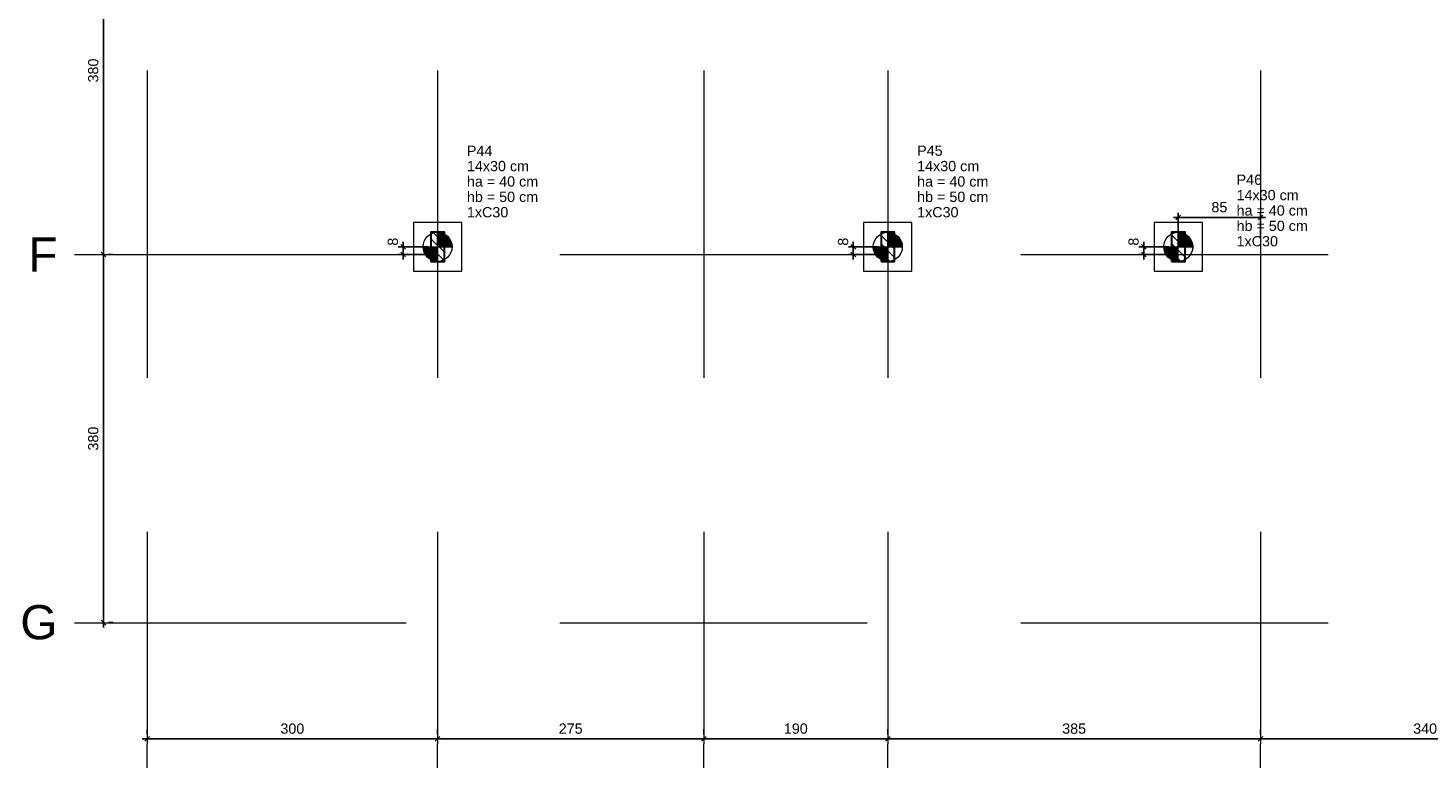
# Model space of a CAD drawing. Header units: millimetres. Extents: x 10906 to 25863, y 1966 to 4861.
# Tile 3 of 163: x 10906 to 10935, y 2920 to 2935. Entities that reach past the tile are written whole.
import ezdxf

# ---------------------------------------------------------------- set-up
doc = ezdxf.new("R2010")
doc.units = ezdxf.units.MM
doc.linetypes.add('DASHED2', pattern=[9.525, 6.35, -3.175])
for name, color, linetype, lineweight in [('LC-Cotas', 4, 'Continuous', 5), ('LC-Eixos', 5, 'DASHED2', 5), ('LC-Estacas dos blocos', 252, 'Continuous', 5), ('LC-Hachuras dos pilares', 8, 'Continuous', 5), ('LC-Seção das fundações', 7, 'Continuous', 5), ('LC-Seção dos pilares', 4, 'Continuous', 30), ('LC-Textos', 7, 'Continuous', 20)]:
    doc.layers.add(name, color=color, linetype=linetype, lineweight=lineweight)
doc.styles.add('Arial', font='arial.ttf')
doc.styles.get("Standard").update_dxf_attribs({"font": 'arial.ttf'})
doc.dimstyles.new('UM_50.000000', dxfattribs={"dimtxt": 0.18, "dimasz": 0.2, "dimexe": 0.2, "dimexo": 0.5, "dimgap": 0, "dimtad": 1, "dimtih": 1, "dimtoh": 1, "dimlfac": 50, "dimzin": 0, "dimdsep": 46, "dimtxsty": 'Standard', "dimcen": 0.09, "dimdle": 0.2, "dimclrd": 256, "dimclre": 256, "dimclrt": 7, "dimazin": 0, "dimtfac": 1, "dimtofl": 0, "dimtmove": 0, "dimatfit": 3, "dimfxl": 1, "dimtolj": 1, "dimtzin": 0, "dimarcsym": 0})
pattern_1 = [(135, (10908.55917, 2930.6675), (-0.08838835, -0.08838835), [])]

# ---------------------------------------------------------------- blocks, each defined once
blk = doc.blocks.new('_Oblique')
at = {"color": 0, "linetype": 'ByBlock', "lineweight": -2}
blk.add_line((-0.5, -0.5), (0.5, 0.5), dxfattribs=at)
blk = doc.blocks.new('*D1350')
at = {"layer": 'Defpoints', "color": 0, "transparency": 16777216}
for p in [(10914.559, 2930.828), (10913.847, 2930.668), (10914.559, 2930.668)]:
    blk.add_point(p, dxfattribs=at)
at = {"layer": 'LC-Cotas', "lineweight": -2, "transparency": 16777216}
for p, q in [((10914.359, 2930.828), (10913.747, 2930.828)), ((10913.847, 2930.928), (10913.847, 2930.568)), ((10914.359, 2930.668), (10913.747, 2930.668))]:
    blk.add_line(p, q, dxfattribs=at)
at = {"layer": 'LC-Cotas', "lineweight": -2, "transparency": 16777216, "xscale": 0.1, "yscale": 0.1, "zscale": 0.1}
for p, rotation in [((10913.847, 2930.828), 90), ((10913.847, 2930.668), 270)]:
    blk.add_blockref('_Oblique', p, dxfattribs=dict(at, rotation=rotation))
at = {"layer": 'LC-Cotas', "color": 7, "transparency": 16777216, "insert": (10913.636, 2930.933), "char_height": 0.2118, "attachment_point": 5, "rotation": 90, "style": 'Arial'}
blk.add_mtext('\\A1;8', dxfattribs=at)
blk = doc.blocks.new('*D1351')
at = {"layer": 'Defpoints', "color": 0, "transparency": 16777216}
for p in [(10923.859, 2930.828), (10923.147, 2930.668), (10923.859, 2930.668)]:
    blk.add_point(p, dxfattribs=at)
at = {"layer": 'LC-Cotas', "lineweight": -2, "transparency": 16777216}
for p, q in [((10923.659, 2930.828), (10923.047, 2930.828)), ((10923.147, 2930.928), (10923.147, 2930.568)), ((10923.659, 2930.668), (10923.047, 2930.668))]:
    blk.add_line(p, q, dxfattribs=at)
at = {"layer": 'LC-Cotas', "lineweight": -2, "transparency": 16777216, "xscale": 0.1, "yscale": 0.1, "zscale": 0.1}
for p, rotation in [((10923.147, 2930.828), 90), ((10923.147, 2930.668), 270)]:
    blk.add_blockref('_Oblique', p, dxfattribs=dict(at, rotation=rotation))
at = {"layer": 'LC-Cotas', "color": 7, "transparency": 16777216, "insert": (10922.936, 2930.933), "char_height": 0.2118, "attachment_point": 5, "rotation": 90, "style": 'Arial'}
blk.add_mtext('\\A1;8', dxfattribs=at)
blk = doc.blocks.new('*D1352')
at = {"layer": 'Defpoints', "color": 0, "transparency": 16777216}
for p in [(10929.859, 2930.828), (10929.147, 2930.668), (10929.859, 2930.668)]:
    blk.add_point(p, dxfattribs=at)
at = {"layer": 'LC-Cotas', "lineweight": -2, "transparency": 16777216}
for p, q in [((10929.659, 2930.828), (10929.047, 2930.828)), ((10929.147, 2930.928), (10929.147, 2930.568)), ((10929.659, 2930.668), (10929.047, 2930.668))]:
    blk.add_line(p, q, dxfattribs=at)
at = {"layer": 'LC-Cotas', "lineweight": -2, "transparency": 16777216, "xscale": 0.1, "yscale": 0.1, "zscale": 0.1}
for p, rotation in [((10929.147, 2930.828), 90), ((10929.147, 2930.668), 270)]:
    blk.add_blockref('_Oblique', p, dxfattribs=dict(at, rotation=rotation))
at = {"layer": 'LC-Cotas', "color": 7, "transparency": 16777216, "insert": (10928.936, 2930.933), "char_height": 0.2118, "attachment_point": 5, "rotation": 90, "style": 'Arial'}
blk.add_mtext('\\A1;8', dxfattribs=at)
blk = doc.blocks.new('*D1398')
at = {"layer": 'Defpoints', "color": 0, "transparency": 16777216}
for p in [(10931.559, 2931.433), (10929.859, 2930.828), (10931.559, 2930.828)]:
    blk.add_point(p, dxfattribs=at)
at = {"layer": 'LC-Cotas', "lineweight": -2, "transparency": 16777216}
for p, q in [((10929.759, 2931.433), (10931.659, 2931.433)), ((10929.859, 2931.028), (10929.859, 2931.533)), ((10931.559, 2931.028), (10931.559, 2931.533))]:
    blk.add_line(p, q, dxfattribs=at)
at = {"layer": 'LC-Cotas', "lineweight": -2, "transparency": 16777216, "xscale": 0.1, "yscale": 0.1, "zscale": 0.1, "rotation": 180}
blk.add_blockref('_Oblique', (10929.859, 2931.433), dxfattribs=at)
at = {"layer": 'LC-Cotas', "lineweight": -2, "transparency": 16777216, "xscale": 0.1, "yscale": 0.1, "zscale": 0.1}
blk.add_blockref('_Oblique', (10931.559, 2931.433), dxfattribs=at)
at = {"layer": 'LC-Cotas', "color": 7, "transparency": 16777216, "insert": (10930.709, 2931.645), "char_height": 0.2118, "attachment_point": 5, "rotation": 0.0057, "style": 'Arial'}
blk.add_mtext('\\A1;85', dxfattribs=at)
blk = doc.blocks.new('*D1314')
at = {"layer": 'Defpoints', "color": 0, "transparency": 16777216}
for p in [(10907.659, 2930.668), (10907.659, 2930.668), (10907.659, 2923.068)]:
    blk.add_point(p, dxfattribs=at)
at = {"layer": 'LC-Cotas', "lineweight": -2, "transparency": 16777216}
for p, q in [((10907.659, 2922.968), (10907.659, 2930.768)), ((10907.859, 2930.668), (10907.759, 2930.668)), ((10907.859, 2923.068), (10907.759, 2923.068))]:
    blk.add_line(p, q, dxfattribs=at)
at = {"layer": 'LC-Cotas', "lineweight": -2, "transparency": 16777216, "xscale": 0.1, "yscale": 0.1, "zscale": 0.1}
for p, rotation in [((10907.659, 2930.668), 90), ((10907.659, 2923.068), 270)]:
    blk.add_blockref('_Oblique', p, dxfattribs=dict(at, rotation=rotation))
at = {"layer": 'LC-Cotas', "color": 7, "transparency": 16777216, "insert": (10907.447, 2926.868), "char_height": 0.2118, "attachment_point": 5, "rotation": 90, "style": 'Arial'}
blk.add_mtext('\\A1;380', dxfattribs=at)
blk = doc.blocks.new('*D1315')
at = {"layer": 'Defpoints', "color": 0, "transparency": 16777216}
for p in [(10907.659, 2938.268), (10907.659, 2938.268), (10907.659, 2930.668)]:
    blk.add_point(p, dxfattribs=at)
at = {"layer": 'LC-Cotas', "lineweight": -2, "transparency": 16777216}
for p, q in [((10907.659, 2930.568), (10907.659, 2938.368)), ((10907.859, 2938.268), (10907.759, 2938.268)), ((10907.859, 2930.668), (10907.759, 2930.668))]:
    blk.add_line(p, q, dxfattribs=at)
at = {"layer": 'LC-Cotas', "lineweight": -2, "transparency": 16777216, "xscale": 0.1, "yscale": 0.1, "zscale": 0.1}
for p, rotation in [((10907.659, 2938.268), 90), ((10907.659, 2930.668), 270)]:
    blk.add_blockref('_Oblique', p, dxfattribs=dict(at, rotation=rotation))
at = {"layer": 'LC-Cotas', "color": 7, "transparency": 16777216, "insert": (10907.447, 2934.468), "char_height": 0.2118, "attachment_point": 5, "rotation": 90, "style": 'Arial'}
blk.add_mtext('\\A1;380', dxfattribs=at)
blk = doc.blocks.new('*D1320')
at = {"layer": 'Defpoints', "color": 0, "transparency": 16777216}
for p in [(10908.559, 2920.668), (10914.559, 2920.668), (10914.559, 2920.668)]:
    blk.add_point(p, dxfattribs=at)
at = {"layer": 'LC-Cotas', "lineweight": -2, "transparency": 16777216}
for p, q in [((10908.459, 2920.668), (10914.659, 2920.668)), ((10908.559, 2920.868), (10908.559, 2920.768)), ((10914.559, 2920.868), (10914.559, 2920.768))]:
    blk.add_line(p, q, dxfattribs=at)
at = {"layer": 'LC-Cotas', "lineweight": -2, "transparency": 16777216, "xscale": 0.1, "yscale": 0.1, "zscale": 0.1, "rotation": 180}
blk.add_blockref('_Oblique', (10908.559, 2920.668), dxfattribs=at)
at = {"layer": 'LC-Cotas', "lineweight": -2, "transparency": 16777216, "xscale": 0.1, "yscale": 0.1, "zscale": 0.1}
blk.add_blockref('_Oblique', (10914.559, 2920.668), dxfattribs=at)
at = {"layer": 'LC-Cotas', "color": 7, "transparency": 16777216, "insert": (10911.559, 2920.879), "char_height": 0.2118, "attachment_point": 5, "rotation": 0.0057, "style": 'Arial'}
blk.add_mtext('\\A1;300', dxfattribs=at)
blk = doc.blocks.new('*D1321')
at = {"layer": 'Defpoints', "color": 0, "transparency": 16777216}
for p in [(10914.559, 2920.668), (10920.059, 2920.668), (10920.059, 2920.668)]:
    blk.add_point(p, dxfattribs=at)
at = {"layer": 'LC-Cotas', "lineweight": -2, "transparency": 16777216}
for p, q in [((10914.459, 2920.668), (10920.159, 2920.668)), ((10914.559, 2920.868), (10914.559, 2920.768)), ((10920.059, 2920.868), (10920.059, 2920.768))]:
    blk.add_line(p, q, dxfattribs=at)
at = {"layer": 'LC-Cotas', "lineweight": -2, "transparency": 16777216, "xscale": 0.1, "yscale": 0.1, "zscale": 0.1, "rotation": 180}
blk.add_blockref('_Oblique', (10914.559, 2920.668), dxfattribs=at)
at = {"layer": 'LC-Cotas', "lineweight": -2, "transparency": 16777216, "xscale": 0.1, "yscale": 0.1, "zscale": 0.1}
blk.add_blockref('_Oblique', (10920.059, 2920.668), dxfattribs=at)
at = {"layer": 'LC-Cotas', "color": 7, "transparency": 16777216, "insert": (10917.309, 2920.879), "char_height": 0.2118, "attachment_point": 5, "rotation": 0.0057, "style": 'Arial'}
blk.add_mtext('\\A1;275', dxfattribs=at)
blk = doc.blocks.new('*D1322')
at = {"layer": 'Defpoints', "color": 0, "transparency": 16777216}
for p in [(10920.059, 2920.668), (10923.859, 2920.668), (10923.859, 2920.668)]:
    blk.add_point(p, dxfattribs=at)
at = {"layer": 'LC-Cotas', "lineweight": -2, "transparency": 16777216}
for p, q in [((10919.959, 2920.668), (10923.959, 2920.668)), ((10920.059, 2920.868), (10920.059, 2920.768)), ((10923.859, 2920.868), (10923.859, 2920.768))]:
    blk.add_line(p, q, dxfattribs=at)
at = {"layer": 'LC-Cotas', "lineweight": -2, "transparency": 16777216, "xscale": 0.1, "yscale": 0.1, "zscale": 0.1, "rotation": 180}
blk.add_blockref('_Oblique', (10920.059, 2920.668), dxfattribs=at)
at = {"layer": 'LC-Cotas', "lineweight": -2, "transparency": 16777216, "xscale": 0.1, "yscale": 0.1, "zscale": 0.1}
blk.add_blockref('_Oblique', (10923.859, 2920.668), dxfattribs=at)
at = {"layer": 'LC-Cotas', "color": 7, "transparency": 16777216, "insert": (10921.959, 2920.879), "char_height": 0.2118, "attachment_point": 5, "rotation": 0.0057, "style": 'Arial'}
blk.add_mtext('\\A1;190', dxfattribs=at)
blk = doc.blocks.new('*D1323')
at = {"layer": 'Defpoints', "color": 0, "transparency": 16777216}
for p in [(10923.859, 2920.668), (10931.559, 2920.668), (10931.559, 2920.668)]:
    blk.add_point(p, dxfattribs=at)
at = {"layer": 'LC-Cotas', "lineweight": -2, "transparency": 16777216}
for p, q in [((10923.759, 2920.668), (10931.659, 2920.668)), ((10923.859, 2920.868), (10923.859, 2920.768)), ((10931.559, 2920.868), (10931.559, 2920.768))]:
    blk.add_line(p, q, dxfattribs=at)
at = {"layer": 'LC-Cotas', "lineweight": -2, "transparency": 16777216, "xscale": 0.1, "yscale": 0.1, "zscale": 0.1, "rotation": 180}
blk.add_blockref('_Oblique', (10923.859, 2920.668), dxfattribs=at)
at = {"layer": 'LC-Cotas', "lineweight": -2, "transparency": 16777216, "xscale": 0.1, "yscale": 0.1, "zscale": 0.1}
blk.add_blockref('_Oblique', (10931.559, 2920.668), dxfattribs=at)
at = {"layer": 'LC-Cotas', "color": 7, "transparency": 16777216, "insert": (10927.709, 2920.879), "char_height": 0.2118, "attachment_point": 5, "rotation": 0.0057, "style": 'Arial'}
blk.add_mtext('\\A1;385', dxfattribs=at)
blk = doc.blocks.new('*D1324')
at = {"layer": 'Defpoints', "color": 0, "transparency": 16777216}
for p in [(10931.559, 2920.668), (10938.359, 2920.668), (10938.359, 2920.668)]:
    blk.add_point(p, dxfattribs=at)
at = {"layer": 'LC-Cotas', "lineweight": -2, "transparency": 16777216}
for p, q in [((10931.459, 2920.668), (10938.459, 2920.668)), ((10931.559, 2920.868), (10931.559, 2920.768)), ((10938.359, 2920.868), (10938.359, 2920.768))]:
    blk.add_line(p, q, dxfattribs=at)
at = {"layer": 'LC-Cotas', "lineweight": -2, "transparency": 16777216, "xscale": 0.1, "yscale": 0.1, "zscale": 0.1, "rotation": 180}
blk.add_blockref('_Oblique', (10931.559, 2920.668), dxfattribs=at)
at = {"layer": 'LC-Cotas', "lineweight": -2, "transparency": 16777216, "xscale": 0.1, "yscale": 0.1, "zscale": 0.1}
blk.add_blockref('_Oblique', (10938.359, 2920.668), dxfattribs=at)
at = {"layer": 'LC-Cotas', "color": 7, "transparency": 16777216, "insert": (10934.959, 2920.879), "char_height": 0.2118, "attachment_point": 5, "rotation": 0.0057, "style": 'Arial'}
blk.add_mtext('\\A1;340', dxfattribs=at)

msp = doc.modelspace()

# ---------------------------------------------------------------- hatches: boundary and pattern name
at = {"layer": 'LC-Estacas dos blocos', "linetype": 'Continuous'}
for points in [[(10914.84895, 2930.90515), (10914.81898, 2930.97751), (10914.7713, 2931.03964), (10914.70917, 2931.08731), (10914.63681, 2931.11728), (10914.55917, 2931.12751), (10914.55917, 2930.82751), (10914.85917, 2930.82751), (10914.84895, 2930.90515)], [(10924.14895, 2930.90515), (10924.11898, 2930.97751), (10924.0713, 2931.03964), (10924.00917, 2931.08731), (10923.93681, 2931.11728), (10923.85917, 2931.12751), (10923.85917, 2930.82751), (10924.15917, 2930.82751), (10924.14895, 2930.90515)], [(10930.14895, 2930.90515), (10930.11898, 2930.97751), (10930.0713, 2931.03964), (10930.00917, 2931.08731), (10929.93681, 2931.11728), (10929.85917, 2931.12751), (10929.85917, 2930.82751), (10930.15917, 2930.82751), (10930.14895, 2930.90515)], [(10914.48152, 2930.53773), (10914.55917, 2930.52751), (10914.55917, 2930.82751), (10914.25917, 2930.82751), (10914.26939, 2930.74986), (10914.29936, 2930.67751), (10914.34704, 2930.61537), (10914.40917, 2930.5677), (10914.48152, 2930.53773)], [(10923.78152, 2930.53773), (10923.85917, 2930.52751), (10923.85917, 2930.82751), (10923.55917, 2930.82751), (10923.56939, 2930.74986), (10923.59936, 2930.67751), (10923.64704, 2930.61537), (10923.70917, 2930.5677), (10923.78152, 2930.53773)], [(10929.78152, 2930.53773), (10929.85917, 2930.52751), (10929.85917, 2930.82751), (10929.55917, 2930.82751), (10929.56939, 2930.74986), (10929.59936, 2930.67751), (10929.64704, 2930.61537), (10929.70917, 2930.5677), (10929.78152, 2930.53773)]]:
    msp.add_hatch(color=256, dxfattribs=at).paths.add_polyline_path(points)
at = {"layer": 'LC-Hachuras dos pilares', "linetype": 'Continuous'}
h = msp.add_hatch(dxfattribs=at)
h.set_pattern_fill('ANSI31', color=256, angle=90, style=0)
h.set_pattern_definition(pattern_1)
h.paths.add_polyline_path([(10914.41917, 2930.52751), (10914.69917, 2930.52751), (10914.69917, 2931.12751), (10914.41917, 2931.12751), (10914.41917, 2930.52751)])
h = msp.add_hatch(dxfattribs=at)
h.set_pattern_fill('ANSI31', color=256, angle=90, style=0)
h.set_pattern_definition(pattern_1)
h.paths.add_polyline_path([(10923.71917, 2930.52751), (10923.99917, 2930.52751), (10923.99917, 2931.12751), (10923.71917, 2931.12751), (10923.71917, 2930.52751)])
h = msp.add_hatch(dxfattribs=at)
h.set_pattern_fill('ANSI31', color=256, angle=90, style=0)
h.set_pattern_definition(pattern_1)
h.paths.add_polyline_path([(10929.71917, 2930.52751), (10929.99917, 2930.52751), (10929.99917, 2931.12751), (10929.71917, 2931.12751), (10929.71917, 2930.52751)])

# ---------------------------------------------------------------- linework, layer by layer
at = {"layer": 'LC-Eixos'}
for p, q in [((10908.55917, 2982.09601), (10908.55917, 2920.56751)), ((10914.55917, 2982.09601), (10914.55917, 2920.56751)), ((10920.05917, 2982.09601), (10920.05917, 2920.56751)), ((10923.85917, 2982.09601), (10923.85917, 2920.56751)), ((10931.55917, 2982.09601), (10931.55917, 2920.56751)), ((10907.05917, 2930.66751), (10907.55917, 2930.66751)), ((10907.55917, 2930.66751), (10993.94087, 2930.66751)), ((10907.05917, 2923.06751), (10907.55917, 2923.06751)), ((10907.55917, 2923.06751), (10993.94087, 2923.06751)), ((10908.55917, 2920.06751), (10908.55917, 2920.56751)), ((10914.55917, 2920.06751), (10914.55917, 2920.56751)), ((10920.05917, 2920.06751), (10920.05917, 2920.56751)), ((10923.85917, 2920.06751), (10923.85917, 2920.56751)), ((10931.55917, 2920.06751), (10931.55917, 2920.56751))]:
    msp.add_line(p, q, dxfattribs=at)
at = {"layer": 'LC-Estacas dos blocos'}
for p, q in [((10914.55917, 2930.52751), (10914.55917, 2931.12751)), ((10923.85917, 2930.52751), (10923.85917, 2931.12751)), ((10929.85917, 2930.52751), (10929.85917, 2931.12751)), ((10914.25917, 2930.82751), (10914.85917, 2930.82751)), ((10923.55917, 2930.82751), (10924.15917, 2930.82751)), ((10929.55917, 2930.82751), (10930.15917, 2930.82751))]:
    msp.add_line(p, q, dxfattribs=at)
for centre in [(10914.55917, 2930.82751), (10923.85917, 2930.82751), (10929.85917, 2930.82751)]:
    msp.add_circle(centre, 0.3, dxfattribs=at)
at = {"layer": 'LC-Seção das fundações'}
for points in [[(10914.05917, 2931.32751), (10914.05917, 2930.32751), (10915.05917, 2930.32751), (10915.05917, 2931.32751), (10914.05917, 2931.32751)], [(10923.35917, 2931.32751), (10923.35917, 2930.32751), (10924.35917, 2930.32751), (10924.35917, 2931.32751), (10923.35917, 2931.32751)], [(10929.35917, 2931.32751), (10929.35917, 2930.32751), (10930.35917, 2930.32751), (10930.35917, 2931.32751), (10929.35917, 2931.32751)]]:
    msp.add_lwpolyline(points, close=True, dxfattribs=at)
at = {"layer": 'LC-Seção dos pilares'}
for points in [[(10914.41917, 2930.52751), (10914.69917, 2930.52751), (10914.69917, 2931.12751), (10914.41917, 2931.12751), (10914.41917, 2930.52751)], [(10923.71917, 2930.52751), (10923.99917, 2930.52751), (10923.99917, 2931.12751), (10923.71917, 2931.12751), (10923.71917, 2930.52751)], [(10929.71917, 2930.52751), (10929.99917, 2930.52751), (10929.99917, 2931.12751), (10929.71917, 2931.12751), (10929.71917, 2930.52751)]]:
    msp.add_lwpolyline(points, close=True, dxfattribs=at)

# ---------------------------------------------------------------- texts
at = {"layer": 'LC-Textos', "linetype": 'Continuous', "line_spacing_factor": 0.798, "style": 'Arial'}
for s, insert, char_height, width, attachment_point in [('P44', (10915.16507, 2932.70421), 0.2118, 1.0538074, 7), ('P45', (10924.46507, 2932.70421), 0.2118, 1.0538074, 7), ('14x30 cm', (10915.16507, 2932.38651), 0.2118, 2.5637836, 7), ('14x30 cm', (10924.46507, 2932.38651), 0.2118, 2.5637836, 7), ('ha = 40 cm', (10915.16507, 2932.06881), 0.2118, 2.9477737, 7), ('ha = 40 cm', (10924.46507, 2932.06881), 0.2118, 2.9477737, 7), ('P46', (10931.06413, 2932.10514), 0.2118, 1.0538074, 7), ('hb = 50 cm', (10915.16507, 2931.75111), 0.2118, 2.9477737, 7), ('hb = 50 cm', (10924.46507, 2931.75111), 0.2118, 2.9477737, 7), ('14x30 cm', (10931.06413, 2931.78744), 0.2118, 2.5637836, 7), ('1xC30', (10915.16507, 2931.43341), 0.2118, 1.7063019, 7), ('1xC30', (10924.46507, 2931.43341), 0.2118, 1.7063019, 7), ('ha = 40 cm', (10931.06413, 2931.46974), 0.2118, 2.9477737, 7), ('hb = 50 cm', (10931.06413, 2931.15204), 0.2118, 2.9477737, 7), ('F', (10906.70617, 2930.31451), 0.706, 1.2079914, 9), ('1xC30', (10931.06413, 2930.83434), 0.2118, 1.7063019, 7), ('G', (10906.70617, 2922.71451), 0.706, 1.5382337, 9)]:
    msp.add_mtext(s, dxfattribs=dict(at, insert=insert, char_height=char_height, width=width, attachment_point=attachment_point))

# ---------------------------------------------------------------- dimensions: what is measured, and where the dimension line sits
at = {"layer": 'LC-Cotas'}
for base, p1, p2, picture, middle in [((10907.65917, 2938.26751), (10907.65917, 2930.66751), (10907.65917, 2938.26751), '*D1315', (10907.44737, 2934.46751)), ((10907.65917, 2930.66751), (10907.65917, 2923.06751), (10907.65917, 2930.66751), '*D1314', (10907.44737, 2926.86751)), ((10913.84737, 2930.66751), (10914.55917, 2930.82751), (10914.55917, 2930.66751), '*D1350', (10913.63557, 2930.93341)), ((10923.14737, 2930.66751), (10923.85917, 2930.82751), (10923.85917, 2930.66751), '*D1351', (10922.93557, 2930.93341)), ((10929.14737, 2930.66751), (10929.85917, 2930.82751), (10929.85917, 2930.66751), '*D1352', (10928.93557, 2930.93341))]:
    dim = msp.add_linear_dim(base=base, p1=p1, p2=p2, angle=90, dimstyle='UM_50.000000', override={"dimtxt": 0.2118, "dimasz": 0.1, "dimexe": 0.1, "dimexo": 0.2, "dimtad": 1, "dimtih": 0, "dimtoh": 0, "dimdec": 1, "dimlfac": 50, "dimzin": 8, "dimtxsty": 'Arial', "dimblk": 'Oblique', "dimblk1": 'Oblique', "dimblk2": 'Oblique', "dimsah": 1, "dimdle": 0.1, "dimse1": 0, "dimse2": 0, "dimclrt": 7, "dimadec": 1, "dimazin": 3, "dimtmove": 2, "dimldrblk": 'Oblique'}, dxfattribs=at)
    dim.commit()
    dim.dimension.update_dxf_attribs({"geometry": picture, "text_midpoint": middle, "dimtype": 160, "text_rotation": 90})
for base, p1, p2, picture, middle in [((10931.55917, 2931.43341), (10929.85917, 2930.82751), (10931.55917, 2930.82751), '*D1398', (10930.70917, 2931.64521)), ((10914.55917, 2920.66751), (10908.55917, 2920.66751), (10914.55917, 2920.66751), '*D1320', (10911.55917, 2920.87931)), ((10920.05917, 2920.66751), (10914.55917, 2920.66751), (10920.05917, 2920.66751), '*D1321', (10917.30917, 2920.87931)), ((10923.85917, 2920.66751), (10920.05917, 2920.66751), (10923.85917, 2920.66751), '*D1322', (10921.95917, 2920.87931)), ((10931.55917, 2920.66751), (10923.85917, 2920.66751), (10931.55917, 2920.66751), '*D1323', (10927.70917, 2920.87931)), ((10938.35917, 2920.66751), (10931.55917, 2920.66751), (10938.35917, 2920.66751), '*D1324', (10934.95917, 2920.87931))]:
    dim = msp.add_linear_dim(base=base, p1=p1, p2=p2, dimstyle='UM_50.000000', override={"dimtxt": 0.2118, "dimasz": 0.1, "dimexe": 0.1, "dimexo": 0.2, "dimtad": 1, "dimtih": 0, "dimtoh": 0, "dimdec": 1, "dimlfac": 50, "dimzin": 8, "dimtxsty": 'Arial', "dimblk": 'Oblique', "dimblk1": 'Oblique', "dimblk2": 'Oblique', "dimsah": 1, "dimdle": 0.1, "dimse1": 0, "dimse2": 0, "dimclrt": 7, "dimadec": 1, "dimazin": 3, "dimtmove": 2, "dimldrblk": 'Oblique'}, dxfattribs=at)
    dim.commit()
    dim.dimension.update_dxf_attribs({"geometry": picture, "text_midpoint": middle, "dimtype": 160, "text_rotation": 0.00573})

doc.saveas('drawing.dxf')
